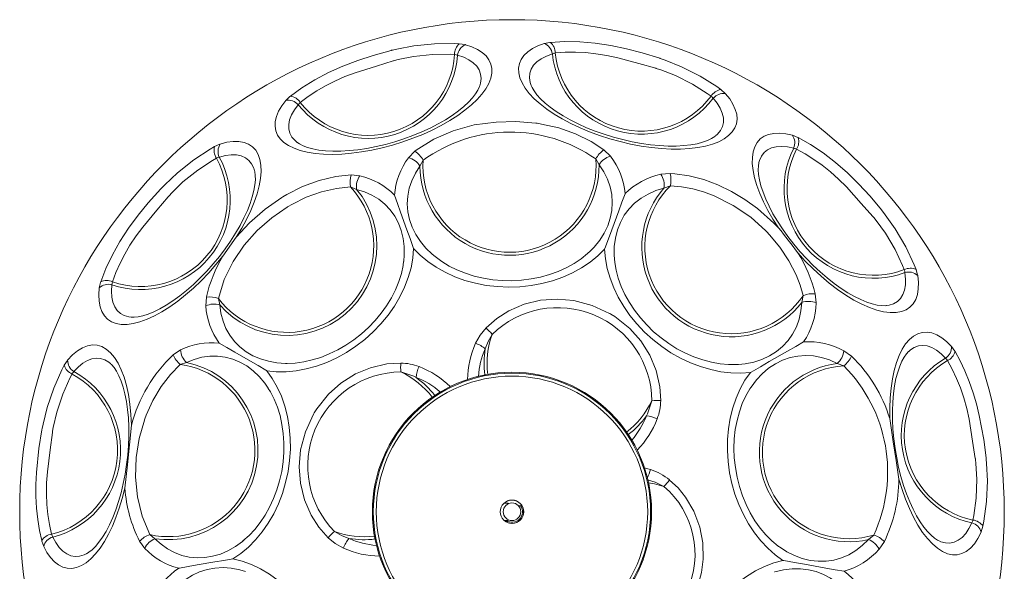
# Model space of a CAD drawing. Header units: millimetres. Extents: x -193 to 155, y -1508 to 111.
# Tile 4 of 4: x -193 to 142, y -77 to 111. Entities that reach past the tile are written whole.
import ezdxf

# ---------------------------------------------------------------- set-up
doc = ezdxf.new("R2010")
doc.units = ezdxf.units.MM

msp = doc.modelspace()

# ---------------------------------------------------------------- linework, layer by layer
at = {"color": 7, "linetype": 'Continuous', "lineweight": 15}
for p, q in [((-19.38, 89.02), (-19.31, 88.83)), ((-99.03, 69.41), (-98.87, 69.29)), ((-58.85, 66.31), (-61.02, 64.09)), ((2.71, 63.67), (3.83, 61.67)), ((7.68, 64.59), (5.47, 66.77)), ((-57.14, 61.23), (-56.04, 63.25)), ((58.23, 62.46), (58.18, 62.26)), ((-77.53, 57.98), (-80.58, 58.27)), ((27.97, 58.74), (24.82, 58.48)), ((-80.75, 54.15), (-78.66, 53.33)), ((25.9, 53.72), (28.1, 54.56)), ((9.17, 28.43), (9.2, 28.24)), ((73.24, 17.15), (72.82, 14.83)), ((77.69, 14.65), (77.37, 17.79)), ((-129.76, 16.69), (-129.99, 13.64)), ((-125.21, 13.98), (-125.68, 16.17)), ((-155.43, 9.85), (-155.23, 9.83)), ((-138.6, -1.29), (-141.12, -2.99)), ((89.72, -3.45), (87.13, -1.58)), ((109.16, -1.84), (109.01, -1.98)), ((-138.65, -6.27), (-136.53, -5.59)), ((-102.68, -5.91), (-102.44, -5.91)), ((50.88, -6.31), (51.22, -6.29)), ((84.84, -5.91), (87.08, -6.73)), ((-27.16, -53.46), (-28.51, -53.46)), ((-27.16, -53.73), (-27.16, -53.46)), ((-23.64, -54.34), (-22.44, -54.34)), ((-28.51, -59.36), (-27.16, -59.36)), ((-27.16, -59.36), (-27.16, -59.09)), ((-152.5, -66.41), (-150.73, -68.88)), ((-147.29, -65.57), (-149.04, -64.2)), ((-117.36, -66.37), (-117.1, -66.15)), ((97.28, -64.34), (95.45, -65.88)), ((99.09, -69.16), (100.88, -66.52)), ((-170.67, -70.75), (-170.5, -70.65))]:
    msp.add_line(p, q, dxfattribs=at)
at = {"color": 7, "linetype": 'Continuous', "lineweight": 15, "flags": 128}
for points in [[(-41.64, 102.56), (-39.46, 101.84), (-37.56, 100.95), (-35.94, 99.91), (-34.63, 98.73), (-33.65, 97.42), (-32.99, 95.99), (-32.66, 94.46), (-32.68, 92.84), (-33.03, 91.14), (-33.71, 89.38), (-34.73, 87.57), (-36.06, 85.74), (-37.69, 83.89), (-39.62, 82.05), (-41.83, 80.24), (-44.28, 78.46), (-46.97, 76.74), (-49.87, 75.09), (-52.94, 73.52), (-56.17, 72.06), (-59.52, 70.71), (-62.96, 69.48), (-66.46, 68.4), (-69.99, 67.46), (-73.51, 66.67), (-77, 66.05), (-80.42, 65.6), (-83.74, 65.32), (-86.93, 65.22), (-89.96, 65.3), (-92.81, 65.55), (-95.44, 65.97), (-97.83, 66.56), (-99.97, 67.32), (-101.83, 68.24), (-103.39, 69.3), (-104.64, 70.5), (-105.57, 71.83), (-106.17, 73.28), (-106.44, 74.83), (-106.36, 76.47), (-105.95, 78.18), (-105.21, 79.95), (-104.14, 81.76), (-102.76, 83.6)], [(-101.22, 85.05), (-97.27, 87.93), (-92.93, 90.64), (-88.25, 93.12), (-83.35, 95.32), (-78.24, 97.25), (-73.04, 98.95), (-66.92, 100.64), (-66.83, 100.66), (-66.47, 100.75), (-65.02, 101.09), (-59.2, 102.17), (-52.16, 102.91), (-45.45, 102.98), (-43.74, 102.89)], [(-41.64, 102.56), (-41.76, 102.59), (-43.74, 102.89)], [(46.82, 85.89), (48.26, 84.1), (49.38, 82.32), (50.18, 80.57), (50.64, 78.88), (50.77, 77.24), (50.55, 75.68), (49.99, 74.22), (49.1, 72.86), (47.89, 71.62), (46.36, 70.51), (44.53, 69.54), (42.42, 68.71), (40.05, 68.05), (37.43, 67.54), (34.59, 67.21), (31.57, 67.04), (28.37, 67.04), (25.05, 67.22), (21.61, 67.57), (18.11, 68.08), (14.56, 68.75), (11, 69.58), (7.47, 70.56), (3.99, 71.68), (0.61, 72.93), (-2.66, 74.29), (-5.79, 75.76), (-8.73, 77.32), (-11.47, 78.96), (-13.98, 80.66), (-16.24, 82.41), (-18.22, 84.19), (-19.91, 85.98), (-21.3, 87.78), (-22.37, 89.55), (-23.11, 91.29), (-23.51, 92.98), (-23.57, 94.6), (-23.3, 96.14), (-22.68, 97.59), (-21.74, 98.93), (-20.47, 100.15), (-18.88, 101.23), (-17, 102.18), (-14.85, 102.98)], [(-12.76, 103.37), (-12.94, 103.35), (-14.85, 102.98)], [(-12.76, 103.37), (-7.89, 103.65), (-2.77, 103.58), (2.51, 103.15), (7.82, 102.34), (13.16, 101.21), (18.45, 99.82), (24.51, 97.94), (24.6, 97.91), (24.95, 97.78), (26.36, 97.28), (31.84, 95.05), (38.16, 91.87), (43.85, 88.3), (45.24, 87.3)], [(-45.32, 99.22), (-46.88, 99.3), (-52.86, 99.24), (-59.3, 98.54), (-64.51, 97.48), (-65.82, 97.14), (-66.14, 97.05), (-66.23, 97.03), (-71.93, 95.27), (-79.11, 93.04), (-82.67, 91.71), (-86.1, 90.19), (-89.26, 88.58), (-92.24, 86.84), (-95.14, 84.93), (-97.83, 82.93)], [(41.92, 85.07), (40.65, 85.98), (35.59, 89.16), (29.79, 92.05), (24.83, 93.97), (23.55, 94.4), (23.23, 94.5), (23.15, 94.53), (17.4, 96.13), (10.15, 98.13), (6.44, 98.94), (2.73, 99.52), (-0.8, 99.87), (-4.25, 100.02), (-7.72, 99.98), (-11.07, 99.75)], [(-36.76, 88.59), (-36.84, 88.3), (-37.39, 87.12), (-38.19, 85.84), (-39.25, 84.46), (-40.58, 83.02), (-42.18, 81.54), (-44.03, 80.03), (-46.13, 78.52), (-48.45, 77.03), (-50.97, 75.59), (-53.67, 74.2), (-56.52, 72.88), (-59.5, 71.65), (-62.56, 70.53), (-65.7, 69.52), (-68.86, 68.64), (-72.03, 67.89), (-75.16, 67.28), (-78.24, 66.82), (-81.21, 66.51), (-84.07, 66.34), (-86.76, 66.33), (-89.27, 66.46), (-91.56, 66.72), (-93.61, 67.1), (-95.4, 67.59), (-96.91, 68.17), (-98.13, 68.79), (-98.97, 69.37)], [(43.37, 71.49), (43.15, 71.3), (42.05, 70.6), (40.68, 69.95), (39.05, 69.37), (37.15, 68.88), (35, 68.49), (32.63, 68.22), (30.05, 68.09), (27.29, 68.09), (24.39, 68.24), (21.37, 68.53), (18.26, 68.96), (15.09, 69.54), (11.9, 70.25), (8.72, 71.1), (5.58, 72.07), (2.51, 73.15), (-0.46, 74.33), (-3.29, 75.61), (-5.96, 76.95), (-8.45, 78.36), (-10.73, 79.8), (-12.77, 81.26), (-14.55, 82.72), (-16.07, 84.16), (-17.31, 85.54), (-18.27, 86.83), (-18.96, 88.02), (-19.35, 88.96)], [(46.82, 85.89), (46.74, 85.98), (45.24, 87.3)], [(-101.22, 85.05), (-101.35, 84.95), (-102.76, 83.6)], [(-58.85, 66.31), (-58.4, 66.65), (-52.45, 70.39), (-45.82, 73.29), (-38.66, 75.24), (-31.22, 76.24), (-24.46, 76.4), (-17.72, 75.88), (-17.63, 75.86), (-17.25, 75.81), (-15.75, 75.58), (-9.85, 74.25), (-4.18, 72.25), (1.09, 69.64), (5.47, 66.77)], [(64.88, 40.2), (62.97, 43.17), (61.26, 46.13), (59.76, 49.04), (58.5, 51.89), (57.48, 54.65), (56.71, 57.28), (56.2, 59.77), (55.95, 62.09), (55.97, 64.22), (56.26, 66.15), (56.81, 67.84), (57.62, 69.29), (58.68, 70.48), (59.98, 71.4), (61.51, 72.04), (63.25, 72.4), (65.19, 72.47), (67.31, 72.25), (69.59, 71.75)], [(71.55, 70.95), (71.4, 71.03), (69.59, 71.75)], [(71.55, 70.95), (75.8, 68.56), (80.07, 65.73), (84.28, 62.51), (88.31, 58.96), (92.19, 55.12), (95.89, 51.09), (99.97, 46.23), (100.03, 46.16), (100.26, 45.86), (101.17, 44.68), (104.58, 39.85), (108.17, 33.75), (111.03, 27.67), (111.65, 26.08)], [(-165.73, 21.83), (-163.96, 26.38), (-161.77, 31.01), (-159.18, 35.62), (-156.24, 40.12), (-152.99, 44.51), (-149.54, 48.75), (-145.3, 53.48), (-145.24, 53.55), (-144.98, 53.82), (-143.94, 54.88), (-139.64, 58.94), (-134.11, 63.37), (-128.5, 67.06), (-127.02, 67.91)], [(-125.08, 68.76), (-125.19, 68.73), (-127.02, 67.91)], [(-125.08, 68.76), (-122.8, 69.34), (-120.68, 69.62), (-118.73, 69.6), (-116.97, 69.29), (-115.42, 68.68), (-114.09, 67.79), (-113, 66.62), (-112.15, 65.17), (-111.56, 63.48), (-111.23, 61.54), (-111.16, 59.38), (-111.35, 57.03), (-111.81, 54.5), (-112.52, 51.81), (-113.48, 49), (-114.69, 46.09), (-116.12, 43.11), (-117.78, 40.08), (-119.63, 37.03)], [(-126.37, 63.96), (-127.72, 63.19), (-132.71, 59.91), (-137.75, 55.84), (-141.56, 52.13), (-142.48, 51.13), (-142.71, 50.88), (-142.77, 50.82), (-146.61, 46.26), (-151.45, 40.5), (-153.72, 37.46), (-155.79, 34.32), (-157.57, 31.26), (-159.14, 28.18), (-160.55, 25), (-161.73, 21.87)], [(107.66, 26), (107.08, 27.45), (104.55, 32.86), (101.23, 38.42), (98.1, 42.72), (97.25, 43.77), (97.03, 44.03), (96.98, 44.1), (93.01, 48.56), (88, 54.16), (85.31, 56.84), (82.51, 59.33), (79.72, 61.54), (76.9, 63.53), (73.96, 65.37), (71.02, 66.99)], [(101.54, 13.79), (101.25, 13.74), (99.94, 13.75), (98.44, 13.94), (96.75, 14.34), (94.89, 14.95), (92.88, 15.79), (90.74, 16.85), (88.49, 18.13), (86.18, 19.62), (83.81, 21.31), (81.43, 23.19), (79.04, 25.24), (76.69, 27.43), (74.4, 29.76), (72.18, 32.19), (70.06, 34.7), (68.06, 37.27), (66.21, 39.87), (64.51, 42.47), (62.99, 45.05), (61.66, 47.58), (60.52, 50.02), (59.6, 52.36), (58.88, 54.55), (58.38, 56.58), (58.08, 58.41), (57.98, 60.02), (58.04, 61.39), (58.22, 62.39)], [(-113.41, 59.65), (-113.33, 59.36), (-113.15, 58.07), (-113.12, 56.56), (-113.28, 54.83), (-113.62, 52.9), (-114.16, 50.79), (-114.9, 48.52), (-115.85, 46.12), (-117, 43.61), (-118.34, 41.03), (-119.86, 38.4), (-121.54, 35.75), (-123.38, 33.11), (-125.36, 30.51), (-127.45, 27.96), (-129.64, 25.51), (-131.89, 23.17), (-134.2, 20.96), (-136.54, 18.91), (-138.87, 17.04), (-141.18, 15.36), (-143.44, 13.89), (-145.62, 12.64), (-147.69, 11.62), (-149.63, 10.84), (-151.4, 10.28), (-152.97, 9.95), (-154.34, 9.82), (-155.36, 9.85)], [(-119.63, 37.03), (-115.07, 41.95), (-109.83, 46.54), (-104.16, 50.55), (-104.08, 50.6), (-103.76, 50.8), (-102.46, 51.58), (-97.08, 54.31), (-91.46, 56.37), (-85.76, 57.7), (-80.58, 58.27)], [(27.97, 58.74), (29.62, 58.62), (34.52, 57.9), (39.43, 56.65), (44.25, 54.88), (48.93, 52.61), (53.44, 49.88), (57.71, 46.77), (63.29, 41.83), (63.36, 41.76), (63.63, 41.5), (64.69, 40.41), (64.88, 40.2)], [(-80.75, 54.15), (-85.47, 53.64), (-90.61, 52.48), (-95.78, 50.64), (-100.72, 48.23), (-101.92, 47.54), (-102.22, 47.36), (-102.29, 47.32), (-107.57, 43.68), (-112.48, 39.36), (-116.92, 34.36), (-120.72, 28.75), (-123.69, 22.65), (-125.68, 16.17)], [(73.24, 17.15), (72.2, 20.69), (70.83, 24.22), (68.42, 28.98), (65.37, 33.6), (61.84, 37.87), (60.88, 38.89), (60.63, 39.14), (60.57, 39.2), (55.4, 43.82), (49.48, 47.87), (42.95, 51.13), (39.34, 52.45), (35.68, 53.46), (31.88, 54.18), (28.1, 54.56)], [(-59.28, 33.22), (-59.28, 33.24), (-59.38, 33.52), (-60.48, 36.57), (-61.54, 39.52), (-63.71, 45.53), (-64.78, 48.51), (-65.82, 51.37), (-65.82, 51.38)], [(5.71, 32.95), (5.72, 32.97), (5.81, 33.22), (7.01, 36.46), (8.16, 39.58), (10.51, 46), (11.61, 48.99), (12.66, 51.86), (12.66, 51.87)], [(-124.18, 30.6), (-124.17, 30.62), (-119.64, 37.01), (-119.63, 37.03)], [(-124.18, 30.6), (-126.54, 27.7), (-129, 24.91), (-131.56, 22.25), (-134.19, 19.74), (-136.86, 17.41), (-139.55, 15.27), (-142.24, 13.36), (-144.89, 11.69), (-147.48, 10.27), (-149.99, 9.12), (-152.39, 8.25), (-154.67, 7.66), (-156.79, 7.37), (-158.74, 7.37), (-160.51, 7.67), (-162.06, 8.26), (-163.4, 9.13), (-164.5, 10.29), (-165.36, 11.71), (-165.97, 13.39), (-166.32, 15.3), (-166.41, 17.44), (-166.24, 19.77)], [(-59.28, 33.22), (-59.55, 29.96), (-60.16, 26.65), (-61.1, 23.33), (-62.37, 20.02), (-63.95, 16.76), (-65.83, 13.58), (-67.99, 10.51), (-70.4, 7.58), (-73.05, 4.82), (-75.91, 2.26), (-78.95, -0.09), (-82.14, -2.19), (-85.45, -4.03), (-88.85, -5.58), (-92.31, -6.84), (-95.79, -7.8), (-99.25, -8.43), (-102.68, -8.74), (-106.03, -8.73), (-109.26, -8.39)], [(5.71, 32.95), (3.38, 30.65), (0.77, 28.53), (-2.11, 26.61), (-5.21, 24.91), (-8.52, 23.45), (-12, 22.23), (-15.62, 21.28), (-19.34, 20.6), (-23.12, 20.19), (-26.95, 20.07), (-30.76, 20.22), (-34.54, 20.66), (-38.24, 21.37), (-41.83, 22.36), (-45.28, 23.6), (-48.55, 25.09), (-51.62, 26.82), (-54.44, 28.76), (-57, 30.9), (-59.28, 33.22)], [(0.68, 32.21), (-0.08, 31.47), (-2.28, 29.69), (-4.7, 28.08), (-7.32, 26.63), (-10.11, 25.37), (-13.06, 24.32), (-16.13, 23.47), (-19.3, 22.83), (-22.53, 22.43), (-25.81, 22.25), (-29.09, 22.3), (-32.34, 22.58), (-35.54, 23.09), (-38.66, 23.82), (-41.66, 24.76), (-44.52, 25.91), (-47.21, 27.24), (-49.71, 28.76), (-52, 30.43), (-52.92, 31.24)], [(0.03, 31.57), (0.04, 31.58), (0.73, 32.22)], [(55.31, -8.98), (52.04, -9.22), (48.68, -9.14), (45.25, -8.74), (41.8, -8.04), (38.33, -7.02), (34.91, -5.71), (31.54, -4.12), (28.27, -2.26), (25.12, -0.14), (22.12, 2.21), (19.31, 4.77), (16.71, 7.52), (14.33, 10.43), (12.21, 13.47), (10.36, 16.63), (8.8, 19.86), (7.55, 23.14), (6.61, 26.43), (6, 29.71), (5.71, 32.95)], [(112.22, 24.04), (112.47, 21.67), (112.44, 19.51), (112.14, 17.56), (111.56, 15.86), (110.71, 14.4), (109.6, 13.22), (108.25, 12.32), (106.66, 11.71), (104.85, 11.39), (102.84, 11.37), (100.64, 11.65), (98.29, 12.23), (95.8, 13.09), (93.19, 14.24), (90.5, 15.66), (87.74, 17.34), (84.95, 19.26), (82.16, 21.39), (79.38, 23.73), (76.65, 26.25), (73.99, 28.92), (71.44, 31.72)], [(-62.69, 28.83), (-62.85, 27.46), (-63.45, 24.7), (-64.32, 21.92), (-65.45, 19.15), (-66.83, 16.41), (-68.46, 13.74), (-70.31, 11.15), (-72.37, 8.66), (-74.62, 6.32), (-77.04, 4.12), (-79.61, 2.1), (-82.3, 0.28), (-85.09, -1.33), (-87.96, -2.71), (-90.86, -3.86), (-93.78, -4.75), (-96.68, -5.4), (-99.55, -5.79), (-102.34, -5.91), (-102.67, -5.9)], [(-62.84, 27.57), (-62.78, 27.94), (-62.65, 28.88)], [(51.2, -6.27), (50.7, -6.32), (47.87, -6.32), (44.97, -6.05), (42.03, -5.52), (39.07, -4.73), (36.11, -3.69), (33.19, -2.41), (30.33, -0.9), (27.56, 0.84), (24.91, 2.77), (22.39, 4.89), (20.03, 7.18), (17.86, 9.61), (15.89, 12.16), (14.14, 14.81), (12.63, 17.53), (11.37, 20.29), (10.36, 23.07), (9.62, 25.84), (9.18, 28.42)], [(112.22, 24.04), (112.21, 24.15), (111.65, 26.08)], [(-165.73, 21.83), (-165.78, 21.66), (-166.24, 19.77)], [(-34.65, 6.16), (-31, 9.33), (-26.92, 11.95), (-21.69, 14.22), (-16.12, 15.59), (-10.45, 16.01), (-4.76, 15.5), (1.5, 13.85), (7.38, 11.13), (7.47, 11.08), (7.82, 10.87), (9.19, 10.02), (14.25, 6), (18.06, 1.72), (21.1, -3.12), (23.26, -8.35), (24.5, -13.83), (24.81, -18.58)], [(-34.65, 6.16), (-36.63, 3.73), (-38.19, 0.93)], [(-34.89, -0.95), (-33.9, 1.57), (-32.54, 3.98)], [(102.73, -24.67), (102.7, -21.1), (102.84, -17.64), (103.15, -14.34), (103.61, -11.21), (104.23, -8.3), (104.99, -5.62), (105.91, -3.2), (106.95, -1.08), (108.12, 0.74), (109.4, 2.24), (110.78, 3.39), (112.25, 4.2), (113.8, 4.65), (115.4, 4.73), (117.04, 4.46), (118.71, 3.82), (120.39, 2.83), (122.07, 1.5), (123.73, -0.17)], [(-176.99, -4.78), (-175.34, -3.02), (-173.66, -1.61), (-171.96, -0.56), (-170.26, 0.11), (-168.58, 0.4), (-166.94, 0.3), (-165.35, -0.19), (-163.83, -1.05), (-162.39, -2.28), (-161.06, -3.87), (-159.83, -5.8), (-158.73, -8.06), (-157.77, -10.61), (-156.95, -13.44), (-156.28, -16.52), (-155.78, -19.8), (-155.44, -23.27), (-155.27, -26.89)], [(-125.45, 1.02), (-125.44, 1.02), (-122.82, -0.51), (-120.09, -2.09), (-114.81, -5.16), (-112.22, -6.67), (-109.54, -8.23), (-109.28, -8.38), (-109.26, -8.39)], [(55.31, -8.98), (55.32, -8.97), (55.54, -8.84), (58.69, -7.04), (61.71, -5.31), (67.95, -1.73), (70.73, -0.14), (73.39, 1.39), (73.4, 1.4)], [(119.28, -66.2), (119.01, -66.08), (117.91, -65.37), (116.76, -64.4), (115.55, -63.15), (114.31, -61.63), (113.07, -59.84), (111.84, -57.79), (110.65, -55.5), (109.5, -52.99), (108.43, -50.29), (107.44, -47.42), (106.54, -44.41), (105.75, -41.29), (105.08, -38.09), (104.52, -34.85), (104.1, -31.59), (103.81, -28.35), (103.65, -25.16), (103.63, -22.05), (103.75, -19.06), (103.99, -16.21), (104.36, -13.54), (104.84, -11.08), (105.43, -8.85), (106.1, -6.87), (106.84, -5.17), (107.62, -3.76), (108.42, -2.64), (109.11, -1.9)], [(124.95, -1.9), (124.86, -1.75), (123.73, -0.17)], [(124.95, -1.9), (126.66, -5.05), (128.25, -8.39), (129.75, -12.05), (131.1, -15.88), (132.23, -19.7), (133.19, -23.61), (134.69, -31.77), (135.5, -38.06), (135.51, -38.16), (135.54, -38.53), (135.67, -40.01), (135.92, -45.92), (135.66, -52.9), (134.76, -59.65), (134.43, -61.33)], [(-185.81, -66.24), (-186.57, -62.74), (-187.15, -59.08), (-187.56, -55.15), (-187.77, -51.1), (-187.78, -47.11), (-187.6, -43.09), (-186.75, -34.84), (-185.74, -28.57), (-185.73, -28.48), (-185.66, -28.11), (-185.36, -26.65), (-183.93, -20.91), (-181.71, -14.29), (-178.95, -8.06), (-178.16, -6.55)], [(-176.99, -4.78), (-177.07, -4.87), (-178.16, -6.55)], [(-162.25, -6.14), (-162.03, -6.33), (-161.18, -7.32), (-160.34, -8.58), (-159.53, -10.12), (-158.78, -11.93), (-158.09, -14), (-157.49, -16.31), (-156.99, -18.84), (-156.6, -21.57), (-156.33, -24.47), (-156.18, -27.5), (-156.17, -30.64), (-156.29, -33.86), (-156.55, -37.11), (-156.93, -40.38), (-157.44, -43.63), (-158.08, -46.82), (-158.83, -49.93), (-159.68, -52.91), (-160.63, -55.75), (-161.67, -58.41), (-162.77, -60.87), (-163.93, -63.1), (-165.12, -65.07), (-166.33, -66.78), (-167.52, -68.2), (-168.66, -69.34), (-169.74, -70.19), (-170.61, -70.71)], [(-138.65, -6.27), (-141.96, -9.66), (-145.18, -13.82), (-148, -18.52), (-150.26, -23.51), (-150.75, -24.81), (-150.86, -25.14), (-150.89, -25.22), (-152.67, -31.45), (-153.7, -37.99), (-153.92, -44.63), (-153.27, -51.33), (-151.65, -57.94), (-149.04, -64.2)], [(-88.37, -65.26), (-91.52, -61.65), (-94.16, -57.53), (-96.41, -52.38), (-97.81, -46.73), (-98.23, -41.13), (-97.72, -35.36), (-96.11, -29.2), (-93.35, -23.22), (-93.29, -23.14), (-93.09, -22.79), (-92.24, -21.42), (-88.22, -16.35), (-84, -12.59), (-79.1, -9.5), (-73.95, -7.37), (-68.39, -6.1), (-63.64, -5.79)], [(131.02, -59.24), (131.33, -57.71), (132.12, -51.79), (132.34, -45.31), (132.03, -40), (131.88, -38.66), (131.84, -38.32), (131.83, -38.24), (130.9, -32.34), (129.71, -24.92), (128.9, -21.21), (127.89, -17.6), (126.74, -14.24), (125.44, -11.03), (123.96, -7.89), (122.36, -4.95)], [(-175.48, -9.51), (-176.2, -10.9), (-178.63, -16.35), (-180.67, -22.51), (-181.87, -27.69), (-182.1, -29.02), (-182.16, -29.35), (-182.17, -29.44), (-182.94, -35.35), (-183.89, -42.81), (-184.16, -46.6), (-184.21, -50.35), (-184.05, -53.9), (-183.71, -57.34), (-183.17, -60.77), (-182.47, -64.05)], [(-109.26, -8.39), (-107.36, -11.04), (-105.69, -13.95), (-104.26, -17.09), (-103.09, -20.43), (-102.2, -23.94), (-101.58, -27.58), (-101.25, -31.32), (-101.21, -35.11), (-101.46, -38.93), (-102, -42.74), (-102.82, -46.5), (-103.91, -50.17), (-105.27, -53.71), (-106.88, -57.1), (-108.72, -60.3), (-110.78, -63.28), (-113.03, -66), (-115.47, -68.45), (-118.05, -70.6), (-120.75, -72.43)], [(-63.6, -8.83), (-59.16, -10.31), (-58.46, -10.67)], [(66.38, -72.95), (63.73, -71.03), (61.22, -68.81), (58.86, -66.31), (56.68, -63.55), (54.69, -60.55), (52.91, -57.35), (51.36, -53.98), (50.06, -50.46), (49.01, -46.82), (48.23, -43.11), (47.72, -39.35), (47.48, -35.58), (47.53, -31.83), (47.85, -28.13), (48.45, -24.53), (49.32, -21.05), (50.46, -17.73), (51.84, -14.59), (53.46, -11.66), (55.31, -8.98)], [(-108.72, -14.43), (-107.97, -15.61), (-106.69, -18.13), (-105.6, -20.83), (-104.72, -23.69), (-104.06, -26.68), (-103.62, -29.78), (-103.41, -32.95), (-103.43, -36.18), (-103.69, -39.42), (-104.17, -42.65), (-104.88, -45.83), (-105.8, -48.94), (-106.94, -51.95), (-108.27, -54.82), (-109.79, -57.54), (-111.48, -60.07), (-113.31, -62.4), (-115.28, -64.5), (-117.35, -66.36)], [(-108.02, -15.54), (-108.28, -15.08), (-108.72, -14.37)], [(64.9, -68.18), (64.81, -68.11), (62.64, -66.31), (60.58, -64.25), (58.65, -61.97), (56.87, -59.47), (55.26, -56.79), (53.83, -53.93), (52.6, -50.94), (51.58, -47.83), (50.77, -44.64), (50.19, -41.39), (49.84, -38.11), (49.72, -34.84), (49.83, -31.61), (50.18, -28.44), (50.76, -25.36), (51.55, -22.41), (52.56, -19.6), (53.77, -16.97), (55.16, -14.54), (55.46, -14.1)], [(21.78, -18.62), (20.29, -23.05), (19.94, -23.76)], [(105.85, -45.29), (105.85, -45.27), (104.89, -38.94), (103.92, -32.6), (102.73, -24.68), (102.73, -24.67)], [(-155.27, -26.89), (-155.27, -26.91), (-155.96, -33.66), (-156.67, -40.44), (-157.52, -48.4), (-157.53, -48.42)], [(27.81, -45.6), (30.68, -48.32), (33.23, -51.44), (36.08, -56.24), (38.11, -61.66), (39.12, -66.97), (39.23, -72.55), (38.63, -77.11), (37.4, -81.65), (37.36, -81.75), (37.23, -82.13), (36.63, -83.65), (33.55, -89.42), (30.11, -93.79), (25.88, -97.64), (21.25, -100.6), (16.05, -102.79), (10.83, -104), (5.34, -104.32), (1.25, -103.94)], [(133.81, -63.36), (132.73, -65.49), (131.52, -67.31), (130.2, -68.79), (128.77, -69.91), (127.26, -70.67), (125.67, -71.05), (124.03, -71.06), (122.34, -70.69), (120.64, -69.94), (118.92, -68.83), (117.21, -67.37), (115.53, -65.56), (113.9, -63.44), (112.32, -61.01), (110.82, -58.3), (109.41, -55.35), (108.1, -52.17), (106.91, -48.81), (105.85, -45.29)], [(-157.53, -48.42), (-158.41, -51.87), (-159.41, -55.19), (-160.54, -58.35), (-161.77, -61.32), (-163.09, -64.07), (-164.5, -66.58), (-165.98, -68.82), (-167.52, -70.77), (-169.1, -72.41), (-170.71, -73.74), (-172.33, -74.73), (-173.95, -75.39), (-175.56, -75.69), (-177.13, -75.64), (-178.65, -75.25), (-180.12, -74.5), (-181.51, -73.42), (-182.82, -72.01), (-184.03, -70.28), (-185.13, -68.25)], [(-81.27, -65.5), (-83.79, -64.5), (-86.2, -63.15)], [(133.81, -63.36), (133.85, -63.25), (134.43, -61.33)], [(-185.81, -66.24), (-185.77, -66.41), (-185.13, -68.25)], [(-88.37, -65.26), (-85.95, -67.24), (-83.14, -68.8)], [(-139.2, -75.62), (-139.19, -75.62), (-138.91, -75.57), (-135.97, -75.06), (-132.91, -74.53), (-126.91, -73.5), (-123.9, -72.97), (-120.77, -72.43), (-120.75, -72.43)], [(-120.75, -72.43), (-117.6, -73.23), (-114.46, -74.38), (-111.35, -75.86), (-108.32, -77.67), (-105.39, -79.77), (-102.59, -82.15), (-99.94, -84.79), (-97.47, -87.67), (-95.21, -90.75), (-93.18, -94), (-91.39, -97.4), (-89.87, -100.91), (-88.62, -104.49), (-87.67, -108.12), (-87.01, -111.75), (-86.66, -115.36), (-86.62, -118.9), (-86.89, -122.35), (-87.47, -125.67), (-88.35, -128.82)], [(33.76, -129.08), (32.96, -125.92), (32.46, -122.62), (32.25, -119.19), (32.34, -115.68), (32.74, -112.12), (33.43, -108.53), (34.41, -104.95), (35.67, -101.42), (37.2, -97.97), (38.99, -94.62), (41.01, -91.41), (43.26, -88.37), (45.7, -85.52), (48.33, -82.89), (51.1, -80.51), (54.01, -78.4), (57.02, -76.57), (60.1, -75.04), (63.23, -73.83), (66.38, -72.95)], [(66.38, -72.95), (66.39, -72.95), (66.63, -73), (70.26, -73.65), (73.76, -74.27), (80.98, -75.57), (84.14, -76.14), (87.16, -76.68), (87.17, -76.68)]]:
    msp.add_lwpolyline(points, dxfattribs=at)
at = {"color": 8, "linetype": 'Continuous', "lineweight": 15, "flags": 128}
for points in [[(-36.73, 88.62), (-36.49, 89.5), (-36.31, 91.08), (-36.47, 92.58), (-36.97, 93.98), (-37.81, 95.26), (-38.97, 96.42), (-40.46, 97.43), (-42.24, 98.29), (-44.31, 98.99)], [(-12.07, 99.48), (-14.12, 98.72), (-15.88, 97.81), (-17.33, 96.75), (-18.46, 95.56), (-19.26, 94.25), (-19.72, 92.84), (-19.83, 91.34), (-19.6, 89.76), (-19.38, 89.02)], [(43.41, 71.5), (44.09, 72.11), (45.1, 73.35), (45.78, 74.69), (46.11, 76.14), (46.1, 77.67), (45.74, 79.28), (45.04, 80.93), (44, 82.62), (42.64, 84.32)], [(-98.54, 82.16), (-99.84, 80.41), (-100.83, 78.69), (-101.48, 77.02), (-101.79, 75.41), (-101.75, 73.88), (-101.37, 72.44), (-100.66, 71.11), (-99.61, 69.91), (-99.03, 69.41)], [(70.03, 67.31), (67.9, 67.77), (65.92, 67.95), (64.13, 67.85), (62.54, 67.46), (61.16, 66.8), (60.01, 65.85), (59.1, 64.65), (58.44, 63.2), (58.23, 62.46)], [(-113.41, 59.69), (-113.68, 60.56), (-114.38, 61.99), (-115.33, 63.17), (-116.5, 64.07), (-117.9, 64.7), (-119.51, 65.04), (-121.3, 65.09), (-123.27, 64.84), (-125.38, 64.32)], [(-57.14, 61.23), (-58.68, 58.81), (-59.89, 56.29), (-60.76, 53.7), (-61.28, 51.04), (-61.45, 48.37), (-61.25, 45.69), (-60.7, 43.05), (-59.8, 40.46), (-58.55, 37.96), (-56.98, 35.56), (-55.1, 33.3), (-52.95, 31.22)], [(0.73, 32.22), (2.19, 33.71), (4.04, 36), (5.58, 38.42), (6.79, 40.94), (7.65, 43.54), (8.17, 46.19), (8.32, 48.87), (8.12, 51.54), (7.56, 54.19), (6.66, 56.77), (5.41, 59.28), (3.83, 61.67)], [(25.9, 53.72), (23.11, 52.89), (20.5, 51.75), (18.1, 50.33), (15.93, 48.64), (14.03, 46.69), (12.41, 44.5), (11.08, 42.1), (10.06, 39.51), (9.36, 36.77), (8.99, 33.89), (8.96, 30.9), (9.17, 28.43)], [(-62.65, 28.88), (-62.48, 30.92), (-62.5, 33.83), (-62.84, 36.64), (-63.49, 39.32), (-64.46, 41.85), (-65.72, 44.2), (-67.27, 46.35), (-69.09, 48.27), (-71.16, 49.94), (-73.46, 51.35), (-75.97, 52.48), (-78.66, 53.33)], [(101.58, 13.77), (102.48, 13.92), (104, 14.41), (105.3, 15.18), (106.36, 16.22), (107.18, 17.51), (107.74, 19.05), (108.05, 20.82), (108.09, 22.8), (107.86, 24.97)], [(-161.91, 20.84), (-162.06, 18.66), (-161.96, 16.69), (-161.6, 14.93), (-160.99, 13.4), (-160.13, 12.13), (-159.04, 11.13), (-157.72, 10.4), (-156.19, 9.96), (-155.43, 9.85)], [(-125.21, 13.98), (-124.83, 11.18), (-124.13, 8.52), (-123.12, 6.02), (-121.81, 3.7), (-120.23, 1.58), (-118.37, -0.3), (-116.26, -1.94), (-113.93, -3.31), (-111.39, -4.4), (-108.68, -5.2), (-105.81, -5.71), (-102.82, -5.91), (-102.68, -5.91)], [(51.22, -6.29), (53.54, -6.05), (56.47, -5.46), (59.23, -4.57), (61.8, -3.37), (64.15, -1.89), (66.26, -0.14), (68.11, 1.86), (69.68, 4.09), (70.94, 6.53), (71.89, 9.15), (72.52, 11.93), (72.82, 14.83)], [(121.7, -4.14), (120.16, -2.6), (118.6, -1.38), (117.04, -0.5), (115.48, 0.04), (113.96, 0.22), (112.49, 0.05), (111.07, -0.47), (109.73, -1.34), (109.16, -1.84)], [(84.84, -5.91), (82.21, -4.72), (79.52, -3.87), (76.81, -3.37), (74.1, -3.21), (71.42, -3.4), (68.79, -3.94), (66.24, -4.82), (63.79, -6.04), (61.48, -7.58), (59.32, -9.43), (57.33, -11.56), (55.54, -13.96), (55.45, -14.08)], [(-162.27, -6.1), (-162.97, -5.52), (-164.33, -4.69), (-165.76, -4.21), (-167.24, -4.09), (-168.76, -4.32), (-170.29, -4.9), (-171.83, -5.83), (-173.35, -7.1), (-174.85, -8.69)], [(-108.72, -14.37), (-109.94, -12.6), (-111.8, -10.38), (-113.84, -8.43), (-116.04, -6.78), (-118.37, -5.45), (-120.83, -4.44), (-123.37, -3.77), (-125.98, -3.44), (-128.63, -3.46), (-131.29, -3.83), (-133.93, -4.54), (-136.53, -5.59)], [(19.28, -41.45), (19.99, -41.64), (21.33, -42.05)], [(20.27, -45.55), (22.94, -46.36), (25.89, -47.77)], [(25.89, -47.77), (22.7, -46.91), (20.66, -46.56)], [(119.3, -66.24), (120.14, -66.6), (121.68, -67.01), (123.19, -67.06), (124.64, -66.77), (126.03, -66.12), (127.34, -65.13), (128.55, -63.8), (129.66, -62.16), (130.64, -60.21)], [(-182.06, -65.01), (-181.02, -66.92), (-179.86, -68.53), (-178.61, -69.82), (-177.27, -70.77), (-175.87, -71.37), (-174.4, -71.62), (-172.9, -71.52), (-171.37, -71.07), (-170.67, -70.75)], [(-147.29, -65.57), (-145.22, -67.46), (-142.99, -69.04), (-140.62, -70.31), (-138.15, -71.25), (-135.59, -71.85), (-132.97, -72.11), (-130.32, -72.01), (-127.66, -71.57), (-125.02, -70.79), (-122.44, -69.68), (-119.92, -68.24), (-117.51, -66.49), (-117.36, -66.37)], [(64.9, -68.18), (65.16, -68.38), (67.67, -70.02), (70.27, -71.34), (72.93, -72.33), (75.64, -72.98), (78.35, -73.28), (81.05, -73.24), (83.7, -72.84), (86.29, -72.1), (88.78, -71.02), (91.16, -69.62), (93.38, -67.9), (95.45, -65.88)], [(-116.48, -76.69), (-118.45, -76.14), (-121.31, -75.61), (-124.13, -75.42), (-126.89, -75.57), (-129.56, -76.04), (-132.1, -76.84), (-134.5, -77.96), (-136.72, -79.39), (-138.75, -81.11), (-140.57, -83.11), (-142.15, -85.37), (-143.48, -87.85)], [(91.18, -89.68), (89.94, -87.08), (88.45, -84.69), (86.72, -82.55), (84.76, -80.67), (82.59, -79.07), (80.23, -77.78), (77.72, -76.8), (75.07, -76.14), (72.31, -75.81), (69.47, -75.82), (66.57, -76.15), (63.65, -76.82), (63.5, -76.86)]]:
    msp.add_lwpolyline(points, dxfattribs=at)
at = {"color": 7, "linetype": 'Continuous', "lineweight": 15}
for radius in [167.5, 47.5, 47.18, 46.17, 4, 3]:
    msp.add_circle((-25.81, -56.41), radius, dxfattribs=at)
for centre, radius, start, end in [((-40.53, 99.33), 4.8, 132.0116, 181.265), ((-39.89, 98.48), 4.44, 113.22, 173.4727), ((-16.47, 98.84), 4.44, 8.2837, 68.5364), ((-15.86, 99.71), 4.8, 0.4914, 49.7447), ((-74.71, 101.17), 30.48, 218.5918, 355.892), ((-74.71, 101.17), 29.45, 218.2764, 356.2074), ((-45.42, 96.52), 2.71, 65.8475, 88.0572), ((-10.77, 96.6), 3.16, 95.3027, 114.3052), ((18.25, 102.6), 30.48, 185.8645, 323.1645), ((18.25, 102.6), 29.45, 185.5491, 323.4799), ((46.01, 82.56), 4.8, 99.2843, 148.5376), ((-101.85, 80.3), 4.8, 33.2187, 82.4721), ((40.38, 82.84), 2.71, 33.1202, 55.33), ((46.08, 81.51), 4.44, 80.4926, 140.7453), ((-101.89, 79.24), 4.44, 41.0111, 101.2638), ((-95.88, 80.44), 3.16, 128.0301, 147.0327), ((-26.37, 22.1), 50.73, 55.0231, 125.8018), ((65.98, 69.15), 4.44, 335.5563, 35.8089), ((66.96, 69.55), 4.8, 327.7639, 17.0172), ((-122.39, 66.65), 4.8, 164.7388, 213.9922), ((-121.4, 66.28), 4.44, 145.9472, 206.1999), ((97.22, 53.54), 30.48, 153.1371, 290.4369), ((69.56, 64.18), 3.16, 62.575, 81.5776), ((-152.14, 49.71), 30.48, 251.3189, 28.6192), ((-152.14, 49.71), 29.45, 251.0035, 28.9346), ((-124.98, 61.64), 2.71, 98.5746, 120.7844), ((-41.14, 49.33), 24.76, 143.3953, 175.2433), ((-62.63, 57.84), 6.46, 31.6689, 75.5936), ((-63.62, 59.12), 8.63, 28.5784, 56.4131), ((-26.65, 61.36), 29.45, 176.3343, 4.4907), ((10.34, 59.65), 8.63, 124.4118, 152.2465), ((9.37, 58.36), 6.46, 105.2313, 149.156), ((-11.98, 49.54), 24.75, 5.3954, 37.4362), ((97.22, 53.54), 29.45, 152.8217, 290.7523), ((-26.65, 61.36), 30.48, 180.2509, 0.574), ((-72.39, 55.87), 8.53, 163.6781, 191.6124), ((-72.32, 54.25), 6.41, 144.4314, 188.3075), ((-83.18, 34.28), 24.37, 44.5684, 76.5892), ((30.31, 33.87), 25.21, 102.5858, 134.4415), ((19.47, 54.76), 6.51, 350.8689, 34.8242), ((19.55, 56.37), 8.74, 348.015, 15.7167), ((-102.3, 34.09), 29.45, 217.4613, 42.9542), ((48.83, 33.63), 30.48, 138.7723, 321.9197), ((48.83, 33.63), 29.45, 134.7304, 325.9616), ((-102.3, 34.09), 30.48, 221.2717, 39.1437), ((-181.51, -157.07), 315.64, 36.7362, 38.6828), ((-83.94, 6.38), 46.97, 148.9569, 167.3132), ((30.84, 6.19), 47.96, 13.9924, 32.1557), ((109.74, 21.68), 4.8, 66.5567, 115.8101), ((105.16, 24.95), 2.71, 0.3927, 22.6025), ((109.24, 20.75), 4.44, 47.7651, 108.0177), ((-163.15, 16.57), 4.44, 73.7382, 133.9909), ((-163.68, 17.49), 4.8, 65.9459, 115.1993), ((-158.75, 20.83), 3.16, 160.7574, 179.7599), ((76.61, 9.08), 8.74, 84.9752, 112.6769), ((-127.18, 7.88), 6.41, 72.108, 115.9841), ((-105.67, 15.27), 24.37, 183.829, 215.7668), ((-128.76, 8.22), 8.53, 68.8031, 96.7374), ((75.03, 8.71), 6.51, 65.8677, 109.8231), ((52.52, 15.48), 25.19, 326.0106, 358.1148), ((-10.21, -18.92), 31.99, 0.5379, 134.2812), ((-44.94, -5.92), 15.86, 38.6121, 49.5795), ((-128, -23.06), 24.22, 83.9504, 115.9591), ((-42.02, -9.67), 11.27, 50.7276, 70.1224), ((75.08, -24.04), 25.49, 61.7759, 93.7655), ((-106.26, -39.78), 50.68, 133.4631, 165.2677), ((-133.31, 0.34), 8.49, 203.0962, 231.0655), ((-132.22, -0.86), 6.39, 183.8228, 227.6743), ((80.62, -0.9), 6.55, 310.0768, 354.0375), ((119.29, -0.41), 4.44, 302.8294, 3.082), ((120.33, -0.6), 4.8, 295.037, 344.2904), ((-173.59, -5.11), 4.8, 197.466, 246.7194), ((-172.55, -4.88), 4.44, 178.6744, 238.9271), ((-142.72, -35.44), 29.45, 257.6031, 82.0539), ((-142.72, -35.44), 30.48, 261.3725, 78.2845), ((-47.83, -7.11), 15.86, 175.2402, 186.2076), ((-63.97, -23.92), 18.13, 68.8857, 88.9529), ((88.83, -36.13), 30.48, 97.527, 282.5403), ((81.73, 0.28), 8.82, 307.3732, 334.9763), ((54.48, -39.65), 50.52, 17.2552, 45.771), ((137.13, -30.43), 30.48, 120.4103, 257.7099), ((137.13, -30.43), 29.45, 120.0949, 258.0253), ((119.62, -6.52), 3.16, 29.8481, 48.8507), ((-189.46, -35.44), 29.45, 283.7307, 61.6618), ((-189.46, -35.44), 30.48, 284.0461, 61.3464), ((-173.06, -10.72), 2.71, 131.3018, 153.5115), ((-63.3, -40.81), 31.99, 90.5385, 224.2815), ((-47.25, -11.82), 11.27, 154.6973, 174.0921), ((88.83, -36.13), 29.45, 93.4005, 286.6667), ((50.78, -42.86), 51.22, 335.2014, 44.8659), ((23.5, -34.39), 15.86, 85.2397, 96.207), ((6.68, -18.25), 18.13, 338.8851, 358.9523), ((18.78, -34.97), 11.27, 64.6967, 84.0915), ((15.43, -60.54), 19.41, 50.3612, 72.2948), ((13.46, -34.91), 17.89, 314.0272, 323.3134), ((55.87, -44.78), 49.98, 334.2218, 359.4232), ((-110.44, -44.96), 47.21, 184.2077, 207.0224), ((5.96, -70.87), 30.51, 261.8414, 49.2132), ((-25.81, -56.41), 3.95, 228.317, 131.683), ((-25.81, -56.41), 3.58, 235.4277, 35.3993), ((128.36, -58.76), 2.71, 327.6659, 349.8757), ((129.52, -64.51), 4.44, 15.0382, 75.2908), ((130.44, -64), 4.8, 33.8299, 83.0832), ((-76.3, -75.54), 15.86, 128.6124, 139.5798), ((-181.75, -68.79), 4.8, 98.6731, 147.9265), ((-180.8, -69.27), 4.44, 106.4654, 166.7182), ((-179.4, -63.31), 3.16, 193.4846, 212.4871), ((-146.33, -72.25), 8.49, 108.5915, 136.5609), ((-144.9, -71.5), 6.39, 111.9827, 155.8343), ((-72.54, -72.63), 11.27, 140.7279, 160.1227), ((93.21, -72.04), 6.55, 26.0298, 69.9905), ((94.65, -72.77), 8.82, 45.091, 72.6941), ((-133.22, -52.15), 24.22, 223.6979, 255.7076), ((80.07, -52.21), 25.48, 286.1923, 318.2955), ((-125.61, -95.86), 24.37, 123.8894, 155.8282), ((72, -97.16), 25.48, 21.3611, 53.4643)]:
    msp.add_arc(centre, radius, start, end, dxfattribs=at)
at = {"color": 8, "linetype": 'Continuous', "lineweight": 15}
for centre, radius, start, end in [((-4.83, -6), 29.45, 160.2008, 187.0951), ((-10.07, -11.77), 30.85, 155.7053, 179.2812), ((-9.96, -12.21), 27.36, 155.7012, 176.0274), ((-4.83, -6), 30.48, 170.4684, 187.2145), ((-76.22, -35.44), 29.45, 37.7247, 64.6189), ((-68.43, -35.83), 30.85, 45.5385, 69.1144), ((-68.21, -36.23), 27.36, 48.7923, 69.1184), ((-76.22, -35.44), 30.48, 37.6052, 54.3513), ((-4.83, -6), 29.45, 307.724, 334.6183), ((-4.83, -6), 30.48, 307.6046, 324.3507), ((-5.62, -14.01), 27.36, 318.7917, 339.1179), ((-5.23, -13.78), 30.86, 315.5407, 339.1111), ((7.17, -38.08), 14.71, 332.8439, 344.3291), ((-76.22, -35.44), 29.45, 250.2011, 277.0953), ((-70.01, -40.56), 27.36, 245.7016, 266.0277), ((-76.22, -35.44), 30.48, 260.4687, 277.2148), ((-70.45, -40.68), 30.85, 245.7056, 269.2815)]:
    msp.add_arc(centre, radius, start, end, dxfattribs=at)

doc.saveas('drawing.dxf')
